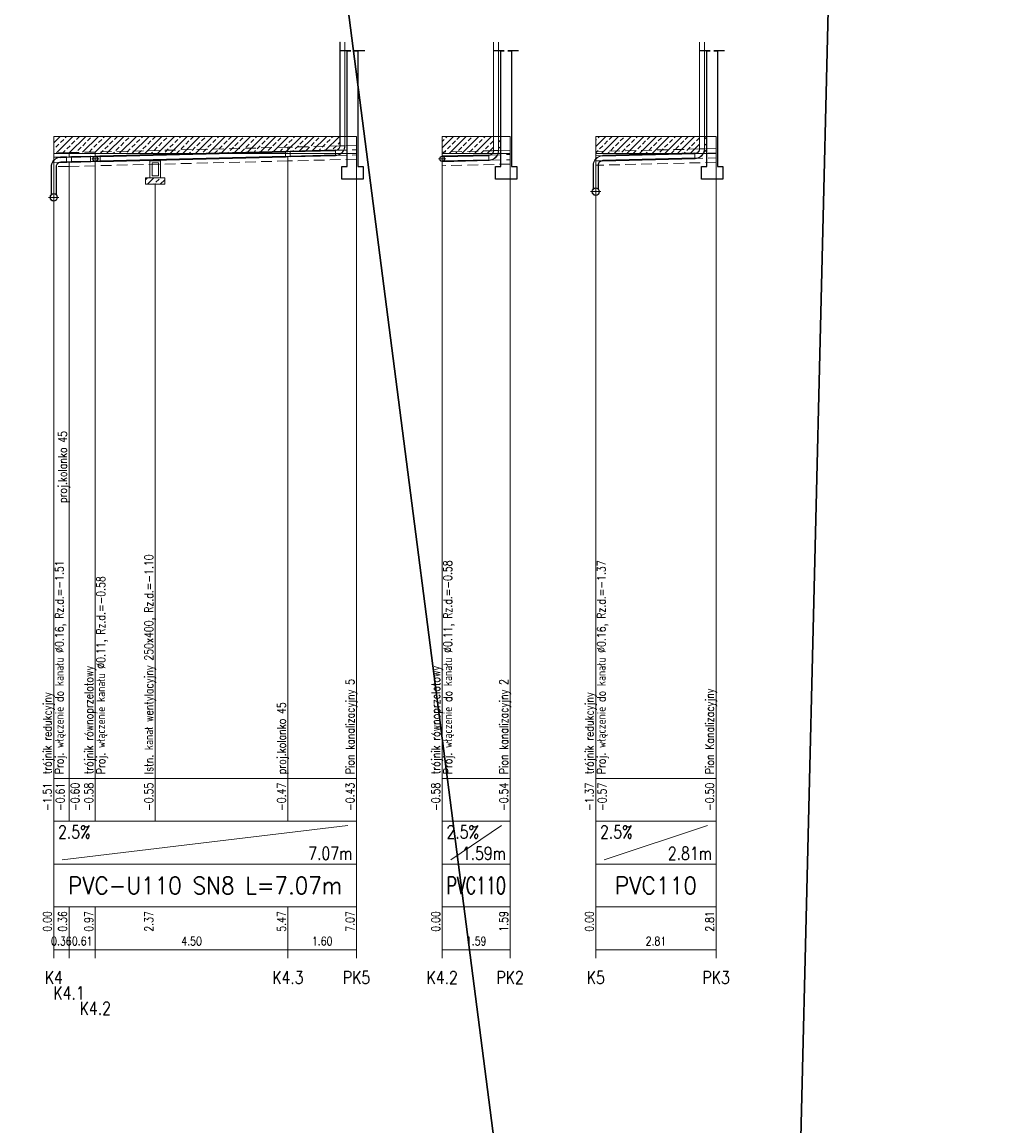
# Model space of a CAD drawing. Header units: millimetres. Extents: x 50853 to 54955, y -8480 to -6058.
# Tile 5 of 28: x 51075 to 51305, y -8010 to -7752. Entities that reach past the tile are written whole.
import ezdxf
from ezdxf.enums import TextEntityAlignment as Align

# ---------------------------------------------------------------- set-up
doc = ezdxf.new("R2010")
doc.units = ezdxf.units.MM
doc.header["$LTSCALE"] = 5
doc.linetypes.add('CENTER', pattern=[2, 1.25, -0.25, 0.25, -0.25])
doc.linetypes.add('DASHED', pattern=[0.75, 0.5, -0.25])
doc.layers.add('Budynki', color=7, linetype='Continuous')
for name, color, linetype, lineweight in [('Liczby', 7, 'Continuous', 20), ('Linie_odn', 7, 'Continuous', 13), ('Linie_opisowe', 7, 'Continuous', 13), ('Linie_tabeli', 7, 'Continuous', 13), ('mm_odwierty', 32, 'Continuous', 20), ('Odcinki', 5, 'Continuous', 30), ('Opis_PZ', 7, 'Continuous', 20), ('Opis_uzbr_p', 7, 'Continuous', 20), ('Opis_wl', 7, 'Continuous', 20), ('Osie', 7, 'CENTER', 13), ('Podsypki', 7, 'DASHED', 13), ('Ter_istn', 8, 'Continuous', 13), ('Uzbr_podz', 7, 'Continuous', 13), ('Wezly', 5, 'Continuous', 13)]:
    doc.layers.add(name, color=color, linetype=linetype, lineweight=lineweight)
doc.styles.add('Styl13', font='SIMPLEX.shx', dxfattribs={"width": 0.8})
doc.styles.add('Styl15', font='SIMPLEX.shx', dxfattribs={"width": 0.8})
doc.styles.add('Styl17', font='SIMPLEX.shx', dxfattribs={"width": 0.8})
doc.styles.add('Styl19', font='SIMPLEX.shx', dxfattribs={"width": 0.8})
doc.styles.add('Styl2', font='SIMPLEX.shx', dxfattribs={"width": 0.8})
doc.styles.add('Styl3', font='SIMPLEX.shx', dxfattribs={"width": 0.8})
doc.styles.add('Styl4', font='SIMPLEX.shx', dxfattribs={"width": 0.8})
doc.styles.add('Styl5', font='SIMPLEX.shx', dxfattribs={"width": 0.8})
doc.styles.add('Styl6', font='SIMPLEX.shx', dxfattribs={"width": 0.8})
pattern_1 = [(45, (-585.4542, -688.2303), (-1.48174226, 1.48174226), []), (45, (-583.9724, -688.2303), (-1.48174226, 1.48174226), [1.04775, -0.523875])]

msp = doc.modelspace()

# ---------------------------------------------------------------- hatches: boundary and pattern name
at = {"layer": 'mm_odwierty', "lineweight": 5, "ltscale": 0.1}
h = msp.add_hatch(dxfattribs=at)
h.set_pattern_fill('ANSI33', color=6, scale=0.33)
h.set_pattern_definition(pattern_1)
h.paths.add_polyline_path([(51149.63, -7778.41), (51137.51, -7778.41), (51092.51, -7778.41), (51086.37, -7778.41), (51082.81, -7778.41), (51082.81, -7782.3), (51086.37, -7782.21), (51092.51, -7782.06), (51137.51, -7780.94), (51149.63, -7780.63), (51149.63, -7780.61)])
h.paths.add_polyline_path([(51137.51, -7780.94), (51092.51, -7782.06), (51092.51, -7782.41), (51118.67, -7782.41), (51136.96, -7781.95), (51137.51, -7781.94)])
h.paths.add_polyline_path([(51149.2, -7781.46), (51149.33, -7781.35), (51149.43, -7781.23), (51149.52, -7781.09), (51149.58, -7780.94), (51149.62, -7780.78), (51149.63, -7780.63), (51137.51, -7780.94), (51137.51, -7781.94), (51138.06, -7781.92), (51148.59, -7781.66), (51148.75, -7781.65), (51148.91, -7781.61), (51149.06, -7781.55)], flags=17)
h = msp.add_hatch(dxfattribs=at)
h.set_pattern_fill('ANSI33', color=6, scale=0.33)
h.set_pattern_definition(pattern_1)
h.paths.add_polyline_path([(51185.52, -7778.41), (51173.54, -7778.41), (51173.54, -7782.06), (51185.52, -7781.76), (51185.52, -7781.74)])
h.paths.add_polyline_path([(51185.46, -7782.07), (51185.5, -7781.91), (51185.52, -7781.76), (51173.54, -7782.06), (51173.54, -7782.41), (51185.27, -7782.41), (51185.32, -7782.36), (51185.4, -7782.22)])
h.paths.add_polyline_path([(51187.22, -7781.72), (51186.73, -7781.73), (51186.7, -7782.1), (51186.62, -7782.41), (51187.22, -7782.41)])
h.paths.add_polyline_path([(51187.22, -7778.41), (51186.73, -7778.41), (51186.73, -7781.73), (51187.22, -7781.72)])
h = msp.add_hatch(dxfattribs=at)
h.set_pattern_fill('ANSI33', color=6, scale=0.33)
h.set_pattern_definition(pattern_1)
h.paths.add_polyline_path([(51233.64, -7778.41), (51209.42, -7778.41), (51209.42, -7781.95), (51233.64, -7781.35), (51233.64, -7781.33)])
h.paths.add_polyline_path([(51233.21, -7782.17), (51233.33, -7782.07), (51233.44, -7781.94), (51233.52, -7781.8), (51233.59, -7781.65), (51233.62, -7781.49), (51233.64, -7781.35), (51209.42, -7781.95), (51209.42, -7782.41), (51231.15, -7782.41), (51232.59, -7782.37), (51232.76, -7782.36), (51232.92, -7782.32), (51233.07, -7782.26)])
h.paths.add_polyline_path([(51235.34, -7778.41), (51234.85, -7778.41), (51234.85, -7781.32), (51235.34, -7781.3)])
h.paths.add_polyline_path([(51235.34, -7781.3), (51234.85, -7781.32), (51234.82, -7781.68), (51234.74, -7782.02), (51234.61, -7782.32), (51235.34, -7782.3)])
h = msp.add_hatch(dxfattribs=at)
h.set_pattern_fill('ANSI33', color=6, scale=0.33)
h.set_pattern_definition([(45, (65.8227, -717.5318), (-1.48174226, 1.48174226), []), (45, (67.3045, -717.5318), (-1.48174226, 1.48174226), [1.04775, -0.523875])])
h.paths.add_polyline_path([(51108.76, -7789.61), (51108.76, -7788.11), (51104.26, -7788.11), (51104.26, -7789.61)])

# ---------------------------------------------------------------- linework, layer by layer
at = {"layer": 'Budynki'}
for points in [[(51155.51, -7758.41), (51153.01, -7758.41), (51153.84, -7758.41), (51153.84, -7785.41), (51155.09, -7785.41), (51155.09, -7788.41), (51152.59, -7788.41), (51152.59, -7788.41), (51150.09, -7788.41), (51150.09, -7785.41), (51151.34, -7785.41), (51151.34, -7758.41), (51152.17, -7758.41), (51149.67, -7758.41)], [(51191.39, -7758.41), (51188.89, -7758.41), (51189.72, -7758.41), (51189.72, -7785.41), (51190.97, -7785.41), (51190.97, -7788.41), (51188.47, -7788.41), (51188.47, -7788.41), (51185.97, -7788.41), (51185.97, -7785.41), (51187.22, -7785.41), (51187.22, -7758.41), (51188.05, -7758.41), (51185.55, -7758.41)], [(51239.51, -7758.41), (51237.01, -7758.41), (51237.84, -7758.41), (51237.84, -7785.41), (51239.09, -7785.41), (51239.09, -7788.41), (51236.59, -7788.41), (51236.59, -7788.41), (51234.09, -7788.41), (51234.09, -7785.41), (51235.34, -7785.41), (51235.34, -7758.41), (51236.18, -7758.41), (51233.68, -7758.41)]]:
    msp.add_lwpolyline(points, dxfattribs=at)
at = {"layer": 'Linie_odn'}
for points in [[(51082.81, -7928.41), (51082.81, -7778.41)], [(51153.54, -7928.41), (51153.54, -7778.41)], [(51173.54, -7928.41), (51173.54, -7778.41)], [(51189.42, -7928.41), (51189.42, -7778.41)], [(51209.42, -7928.41), (51209.42, -7778.41)], [(51237.54, -7928.41), (51237.54, -7778.41)], [(51086.37, -7928.41), (51086.37, -7784.37)], [(51092.51, -7928.41), (51092.51, -7784.22)], [(51137.51, -7928.41), (51137.51, -7783.09)]]:
    msp.add_lwpolyline(points, dxfattribs=at)
at = {"layer": 'Linie_opisowe'}
msp.add_line((51106.51, -7789.41), (51106.51, -7928.41), dxfattribs=at)
at = {"layer": 'Linie_tabeli'}
for p, q in [((51082.81, -7928.41), (51153.54, -7928.41)), ((51082.81, -7928.41), (51082.81, -7968.41)), ((51082.81, -7928.41), (51082.81, -7938.41)), ((51086.37, -7928.41), (51086.37, -7938.41)), ((51092.51, -7928.41), (51092.51, -7938.41)), ((51106.51, -7928.41), (51106.51, -7938.41)), ((51137.51, -7928.41), (51137.51, -7938.41)), ((51153.54, -7928.41), (51153.54, -7968.41)), ((51153.54, -7928.41), (51153.54, -7938.41)), ((51173.54, -7928.41), (51189.42, -7928.41)), ((51173.54, -7928.41), (51173.54, -7968.41)), ((51173.54, -7928.41), (51173.54, -7938.41)), ((51189.42, -7928.41), (51189.42, -7968.41)), ((51189.42, -7928.41), (51189.42, -7938.41)), ((51209.42, -7928.41), (51237.54, -7928.41)), ((51209.42, -7928.41), (51209.42, -7968.41)), ((51209.42, -7928.41), (51209.42, -7938.41)), ((51237.54, -7928.41), (51237.54, -7968.41)), ((51237.54, -7928.41), (51237.54, -7938.41)), ((51082.81, -7938.41), (51153.54, -7938.41)), ((51082.81, -7938.41), (51082.81, -7948.41)), ((51084.81, -7947.41), (51151.54, -7939.41)), ((51153.54, -7938.41), (51153.54, -7948.41)), ((51173.54, -7938.41), (51189.42, -7938.41)), ((51173.54, -7938.41), (51173.54, -7948.41)), ((51175.54, -7947.41), (51187.42, -7939.41)), ((51189.42, -7938.41), (51189.42, -7948.41)), ((51209.42, -7938.41), (51237.54, -7938.41)), ((51209.42, -7938.41), (51209.42, -7948.41)), ((51211.42, -7947.41), (51235.54, -7939.41)), ((51237.54, -7938.41), (51237.54, -7948.41)), ((51082.81, -7948.41), (51153.54, -7948.41)), ((51153.54, -7948.41), (51153.54, -7958.41)), ((51173.54, -7948.41), (51189.42, -7948.41)), ((51189.42, -7948.41), (51189.42, -7958.41)), ((51209.42, -7948.41), (51237.54, -7948.41)), ((51237.54, -7948.41), (51237.54, -7958.41)), ((51082.81, -7958.41), (51153.54, -7958.41)), ((51082.81, -7958.41), (51082.81, -7970.41)), ((51086.37, -7958.41), (51086.37, -7970.41)), ((51092.51, -7958.41), (51092.51, -7970.41)), ((51137.51, -7958.41), (51137.51, -7970.41)), ((51153.54, -7958.41), (51153.54, -7970.41)), ((51173.54, -7958.41), (51189.42, -7958.41)), ((51173.54, -7958.41), (51173.54, -7970.41)), ((51189.42, -7958.41), (51189.42, -7970.41)), ((51209.42, -7958.41), (51237.54, -7958.41)), ((51209.42, -7958.41), (51209.42, -7970.41)), ((51237.54, -7958.41), (51237.54, -7970.41)), ((51082.81, -7968.41), (51153.54, -7968.41)), ((51173.54, -7968.41), (51189.42, -7968.41)), ((51209.42, -7968.41), (51237.54, -7968.41))]:
    msp.add_line(p, q, dxfattribs=at)
at = {"layer": 'mm_odwierty', "color": 1, "lineweight": 30}
for p, q in [((51246.02, -8479.55), (51304.77, -6058.36)), ((50934.17, -6067.39), (51246.02, -8479.55))]:
    msp.add_line(p, q, dxfattribs=at)
at = {"layer": 'Odcinki'}
for points in [[(51093.61, -7783.09), (51136.96, -7782.01), (51136.96, -7781.95), (51093.61, -7783.03)], [(51138.06, -7781.98), (51148.59, -7781.71), (51148.59, -7781.66), (51138.06, -7781.92)], [(51211.07, -7782.96), (51232.59, -7782.43), (51232.59, -7782.37), (51211.07, -7782.91)], [(51084.46, -7783.32), (51085.82, -7783.28), (51085.82, -7783.23), (51084.46, -7783.26)], [(51084.46, -7784.42), (51085.82, -7784.38), (51085.82, -7784.44), (51084.46, -7784.47)], [(51086.92, -7783.26), (51091.41, -7783.14), (51091.41, -7783.09), (51086.92, -7783.2)], [(51086.92, -7784.36), (51091.41, -7784.24), (51091.41, -7784.3), (51086.92, -7784.41)], [(51093.61, -7784.19), (51136.96, -7783.11), (51136.96, -7783.16), (51093.61, -7784.24)], [(51138.06, -7783.08), (51148.59, -7782.81), (51148.59, -7782.87), (51138.06, -7783.13)], [(51173.54, -7783.12), (51184.47, -7782.84), (51184.47, -7782.79), (51173.54, -7783.06)], [(51173.54, -7784.22), (51184.47, -7783.94), (51184.47, -7784), (51173.54, -7784.27)], [(51211.07, -7784.06), (51232.59, -7783.53), (51232.59, -7783.58), (51211.07, -7784.12)]]:
    msp.add_lwpolyline(points, close=True, dxfattribs=at)
at = {"layer": 'Opis_wl'}
for centre, radius in [((51092.51, -7783.66), 0.605), ((51092.51, -7783.66), 0.55), ((51173.54, -7783.67), 0.605), ((51173.54, -7783.67), 0.55), ((51082.81, -7792.66), 0.88), ((51082.81, -7792.66), 0.8), ((51209.42, -7791.31), 0.88), ((51209.42, -7791.31), 0.8)]:
    msp.add_circle(centre, radius, dxfattribs=at)
at = {"layer": 'Osie'}
for p, q in [((51091.68, -7783.66), (51093.33, -7783.66)), ((51092.51, -7784.48), (51092.51, -7782.83)), ((51172.71, -7783.67), (51174.36, -7783.67)), ((51173.54, -7784.49), (51173.54, -7782.84)), ((51209.42, -7792.51), (51209.42, -7790.11)), ((51081.61, -7792.66), (51084.01, -7792.66)), ((51082.81, -7793.86), (51082.81, -7791.46)), ((51208.22, -7791.31), (51210.62, -7791.31))]:
    msp.add_line(p, q, dxfattribs=at)
at = {"layer": 'Podsypki'}
for points in [[(51082.81, -7783.3), (51086.37, -7783.21), (51086.37, -7782.21), (51082.81, -7782.3)], [(51086.37, -7783.21), (51092.51, -7783.06), (51092.51, -7782.06), (51086.37, -7782.21)], [(51092.51, -7783.06), (51137.51, -7781.94), (51137.51, -7780.94), (51092.51, -7782.06)], [(51137.51, -7781.94), (51153.54, -7781.54), (51153.54, -7780.54), (51137.51, -7780.94)], [(51173.54, -7783.06), (51189.42, -7782.66), (51189.42, -7781.66), (51173.54, -7782.06)], [(51209.42, -7782.95), (51237.54, -7782.25), (51237.54, -7781.25), (51209.42, -7781.95)], [(51082.81, -7784.51), (51086.37, -7784.42), (51086.37, -7785.37), (51086.37, -7785.37), (51086.37, -7785.42), (51082.81, -7785.51), (51082.81, -7785.51), (51082.81, -7785.51)], [(51086.37, -7784.42), (51092.51, -7784.27), (51092.51, -7785.22), (51092.51, -7785.22), (51092.51, -7785.27), (51086.37, -7785.42), (51086.37, -7785.37), (51086.37, -7785.37)], [(51092.51, -7784.27), (51137.51, -7783.15), (51137.51, -7784.09), (51137.51, -7784.09), (51137.51, -7784.15), (51092.51, -7785.27), (51092.51, -7785.22), (51092.51, -7785.22)], [(51137.51, -7783.15), (51153.54, -7782.75), (51153.54, -7783.75), (51153.54, -7783.75), (51153.54, -7783.75), (51137.51, -7784.15), (51137.51, -7784.09), (51137.51, -7784.09)], [(51173.54, -7784.27), (51189.42, -7783.87), (51189.42, -7784.87), (51189.42, -7784.87), (51189.42, -7784.87), (51173.54, -7785.27), (51173.54, -7785.22), (51173.54, -7785.22)], [(51209.42, -7784.16), (51237.54, -7783.46), (51237.54, -7784.46), (51237.54, -7784.46), (51237.54, -7784.46), (51209.42, -7785.16), (51209.42, -7785.16), (51209.42, -7785.16)]]:
    msp.add_lwpolyline(points, close=True, dxfattribs=at)
at = {"layer": 'Ter_istn'}
for points in [[(51082.81, -7778.41), (51086.37, -7778.41), (51092.51, -7778.41), (51137.51, -7778.41), (51153.54, -7778.41)], [(51173.54, -7778.41), (51189.42, -7778.41)], [(51209.42, -7778.41), (51237.54, -7778.41)], [(51082.81, -7782.41), (51086.37, -7782.41), (51092.51, -7782.41), (51137.51, -7782.41), (51153.54, -7782.41)], [(51173.54, -7782.41), (51189.42, -7782.41)], [(51209.42, -7782.41), (51237.54, -7782.41)]]:
    msp.add_lwpolyline(points, dxfattribs=at)
at = {"layer": 'Uzbr_podz'}
for points in [[(51105.26, -7788.11), (51107.76, -7788.11), (51107.76, -7784.11), (51105.26, -7784.11)], [(51105.76, -7787.61), (51107.26, -7787.61), (51107.26, -7784.61), (51105.76, -7784.61)], [(51108.76, -7788.11), (51108.76, -7789.61), (51104.26, -7789.61), (51104.26, -7788.11)]]:
    msp.add_lwpolyline(points, close=True, dxfattribs=at)
at = {"layer": 'Wezly'}
for p, q in [((51137.51, -7781.94), (51136.96, -7781.95)), ((51136.96, -7781.95), (51136.96, -7783.16)), ((51137.51, -7781.99), (51136.96, -7782.01)), ((51138.06, -7781.92), (51137.51, -7781.94)), ((51138.06, -7781.98), (51137.51, -7781.99)), ((51138.06, -7783.13), (51138.06, -7781.92)), ((51148.59, -7781.6), (51148.59, -7782.92)), ((51149.58, -7780.61), (51150.9, -7780.61)), ((51185.46, -7781.74), (51186.78, -7781.74)), ((51232.59, -7782.32), (51232.59, -7783.64)), ((51233.58, -7781.33), (51234.9, -7781.33)), ((51086.37, -7783.21), (51085.82, -7783.23)), ((51085.82, -7783.23), (51085.82, -7784.44)), ((51086.37, -7783.27), (51085.82, -7783.28)), ((51085.82, -7784.38), (51086.37, -7784.37)), ((51085.82, -7784.44), (51086.37, -7784.42)), ((51086.92, -7783.2), (51086.37, -7783.21)), ((51086.92, -7783.26), (51086.37, -7783.27)), ((51086.37, -7784.37), (51086.92, -7784.36)), ((51086.37, -7784.42), (51086.92, -7784.41)), ((51086.92, -7784.41), (51086.92, -7783.2)), ((51092.51, -7783.06), (51091.41, -7783.09)), ((51091.41, -7783.09), (51091.41, -7784.3)), ((51092.51, -7783.12), (51091.41, -7783.14)), ((51091.41, -7784.24), (51092.51, -7784.22)), ((51091.41, -7784.3), (51092.51, -7784.27)), ((51093.61, -7783.03), (51092.51, -7783.06)), ((51093.61, -7783.09), (51092.51, -7783.12)), ((51092.51, -7784.22), (51093.61, -7784.19)), ((51092.51, -7784.27), (51093.61, -7784.24)), ((51093.61, -7784.24), (51093.61, -7783.03)), ((51136.96, -7783.11), (51137.51, -7783.09)), ((51136.96, -7783.16), (51137.51, -7783.15)), ((51137.51, -7783.09), (51138.06, -7783.08)), ((51137.51, -7783.15), (51138.06, -7783.13)), ((51184.47, -7782.73), (51184.47, -7784.05))]:
    msp.add_line(p, q, dxfattribs=at)
for points in [[(51149.69, -7780.61), (51149.69, -7756.41), (51149.63, -7756.41), (51149.63, -7780.61)], [(51150.79, -7780.61), (51150.79, -7756.41), (51150.84, -7756.41), (51150.84, -7780.61)], [(51185.57, -7781.74), (51185.57, -7756.41), (51185.52, -7756.41), (51185.52, -7781.74)], [(51186.67, -7781.74), (51186.67, -7756.41), (51186.73, -7756.41), (51186.73, -7781.74)], [(51233.69, -7781.33), (51233.69, -7756.41), (51233.64, -7756.41), (51233.64, -7781.33)], [(51234.79, -7781.33), (51234.79, -7756.41), (51234.85, -7756.41), (51234.85, -7781.33)], [(51208.87, -7785.17), (51208.87, -7790.73), (51208.82, -7790.73), (51208.82, -7785.17)], [(51209.97, -7785.17), (51209.97, -7790.73), (51210.03, -7790.73), (51210.03, -7785.17)], [(51082.26, -7785.52), (51082.26, -7792.08), (51082.2, -7792.08), (51082.2, -7785.52)], [(51083.36, -7785.52), (51083.36, -7792.08), (51083.41, -7792.08), (51083.41, -7785.52)]]:
    msp.add_lwpolyline(points, close=True, dxfattribs=at)
for points in [[(51148.59, -7781.71), (51148.76, -7781.7), (51148.93, -7781.66), (51149.09, -7781.59), (51149.24, -7781.5), (51149.37, -7781.39), (51149.48, -7781.26), (51149.57, -7781.11), (51149.64, -7780.95), (51149.68, -7780.79), (51149.69, -7780.61)], [(51148.59, -7781.66), (51148.75, -7781.65), (51148.91, -7781.61), (51149.06, -7781.55), (51149.2, -7781.46), (51149.33, -7781.35), (51149.43, -7781.23), (51149.52, -7781.09), (51149.58, -7780.94), (51149.62, -7780.78), (51149.63, -7780.61)], [(51148.59, -7782.81), (51148.93, -7782.79), (51149.27, -7782.71), (51149.59, -7782.57), (51149.88, -7782.39), (51150.15, -7782.17), (51150.37, -7781.91), (51150.55, -7781.61), (51150.68, -7781.29), (51150.76, -7780.96), (51150.79, -7780.61)], [(51148.59, -7782.87), (51148.94, -7782.84), (51149.29, -7782.76), (51149.61, -7782.62), (51149.91, -7782.44), (51150.18, -7782.21), (51150.41, -7781.94), (51150.6, -7781.64), (51150.73, -7781.31), (51150.82, -7780.97), (51150.84, -7780.61)], [(51184.47, -7782.84), (51184.64, -7782.83), (51184.81, -7782.79), (51184.97, -7782.72), (51185.12, -7782.63), (51185.25, -7782.52), (51185.36, -7782.39), (51185.45, -7782.24), (51185.52, -7782.08), (51185.56, -7781.92), (51185.57, -7781.74)], [(51184.47, -7782.79), (51184.63, -7782.78), (51184.79, -7782.74), (51184.95, -7782.67), (51185.09, -7782.59), (51185.21, -7782.48), (51185.32, -7782.36), (51185.4, -7782.22), (51185.46, -7782.07), (51185.5, -7781.91), (51185.52, -7781.74)], [(51184.47, -7783.94), (51184.82, -7783.92), (51185.15, -7783.84), (51185.47, -7783.7), (51185.76, -7783.52), (51186.03, -7783.3), (51186.25, -7783.04), (51186.43, -7782.74), (51186.56, -7782.42), (51186.64, -7782.09), (51186.67, -7781.74)], [(51184.47, -7784), (51184.82, -7783.97), (51185.17, -7783.89), (51185.49, -7783.75), (51185.8, -7783.57), (51186.07, -7783.34), (51186.3, -7783.07), (51186.48, -7782.77), (51186.62, -7782.44), (51186.7, -7782.1), (51186.73, -7781.74)], [(51232.59, -7782.43), (51232.76, -7782.41), (51232.93, -7782.37), (51233.09, -7782.31), (51233.24, -7782.22), (51233.37, -7782.1), (51233.48, -7781.97), (51233.57, -7781.83), (51233.64, -7781.67), (51233.68, -7781.5), (51233.69, -7781.33)], [(51232.59, -7782.37), (51232.76, -7782.36), (51232.92, -7782.32), (51233.07, -7782.26), (51233.21, -7782.17), (51233.33, -7782.07), (51233.44, -7781.94), (51233.52, -7781.8), (51233.59, -7781.65), (51233.62, -7781.49), (51233.64, -7781.33)], [(51232.59, -7783.53), (51232.94, -7783.5), (51233.27, -7783.42), (51233.59, -7783.29), (51233.89, -7783.11), (51234.15, -7782.88), (51234.37, -7782.62), (51234.55, -7782.33), (51234.69, -7782.01), (51234.77, -7781.67), (51234.79, -7781.33)], [(51232.59, -7783.58), (51232.95, -7783.55), (51233.29, -7783.47), (51233.62, -7783.34), (51233.92, -7783.15), (51234.19, -7782.92), (51234.42, -7782.65), (51234.6, -7782.35), (51234.74, -7782.02), (51234.82, -7781.68), (51234.85, -7781.33)], [(51084.46, -7783.26), (51084.1, -7783.29), (51083.75, -7783.38), (51083.42, -7783.51), (51083.12, -7783.7), (51082.85, -7783.94), (51082.62, -7784.21), (51082.43, -7784.52), (51082.3, -7784.85), (51082.22, -7785.2), (51082.2, -7785.56)], [(51084.46, -7783.32), (51084.11, -7783.35), (51083.77, -7783.43), (51083.45, -7783.56), (51083.15, -7783.75), (51082.89, -7783.98), (51082.66, -7784.24), (51082.48, -7784.54), (51082.35, -7784.87), (51082.28, -7785.21), (51082.26, -7785.56)], [(51084.46, -7784.42), (51084.28, -7784.43), (51084.11, -7784.47), (51083.95, -7784.54), (51083.8, -7784.63), (51083.67, -7784.75), (51083.56, -7784.88), (51083.47, -7785.03), (51083.4, -7785.19), (51083.37, -7785.36), (51083.36, -7785.54)], [(51084.46, -7784.47), (51084.29, -7784.49), (51084.13, -7784.53), (51083.98, -7784.59), (51083.84, -7784.68), (51083.71, -7784.79), (51083.6, -7784.91), (51083.52, -7785.05), (51083.46, -7785.21), (51083.42, -7785.37), (51083.41, -7785.54)], [(51211.07, -7782.91), (51210.71, -7782.94), (51210.37, -7783.02), (51210.04, -7783.16), (51209.73, -7783.35), (51209.46, -7783.58), (51209.23, -7783.86), (51209.05, -7784.17), (51208.92, -7784.5), (51208.84, -7784.85), (51208.82, -7785.2)], [(51211.07, -7782.97), (51210.72, -7782.99), (51210.38, -7783.08), (51210.06, -7783.21), (51209.77, -7783.39), (51209.5, -7783.62), (51209.28, -7783.89), (51209.1, -7784.19), (51208.97, -7784.51), (51208.89, -7784.86), (51208.87, -7785.2)], [(51211.07, -7784.07), (51210.9, -7784.08), (51210.73, -7784.12), (51210.57, -7784.19), (51210.42, -7784.28), (51210.29, -7784.39), (51210.17, -7784.53), (51210.08, -7784.68), (51210.02, -7784.84), (51209.98, -7785.01), (51209.97, -7785.18)], [(51211.07, -7784.12), (51210.91, -7784.13), (51210.74, -7784.17), (51210.59, -7784.24), (51210.45, -7784.32), (51210.33, -7784.43), (51210.22, -7784.56), (51210.13, -7784.7), (51210.07, -7784.86), (51210.04, -7785.02), (51210.03, -7785.18)]]:
    msp.add_lwpolyline(points, dxfattribs=at)

# ---------------------------------------------------------------- texts
at = {"layer": 'Liczby', "width": 0.8}
for s, style, p in [('-1.51', 'Styl2', (51082.31, -7929.41)), ('-0.61', 'Styl2', (51085.31, -7929.41)), ('-0.60', 'Styl2', (51088.79, -7929.41)), ('-0.58', 'Styl2', (51092.01, -7929.41)), ('-0.55', 'Styl3', (51106.01, -7929.41)), ('-0.47', 'Styl2', (51137.01, -7929.41)), ('-0.43', 'Styl2', (51153.04, -7929.41)), ('-0.58', 'Styl2', (51173.04, -7929.41)), ('-0.54', 'Styl2', (51188.92, -7929.41)), ('-1.37', 'Styl2', (51208.92, -7929.41)), ('-0.57', 'Styl2', (51211.92, -7929.41)), ('-0.50', 'Styl2', (51237.04, -7929.41)), ('0.00', 'Styl2', (51082.31, -7959.41)), ('0.36', 'Styl2', (51085.87, -7959.41)), ('0.97', 'Styl2', (51092.01, -7959.41)), ('2.37', 'Styl3', (51106.01, -7959.41)), ('5.47', 'Styl2', (51137.01, -7959.41)), ('7.07', 'Styl2', (51153.04, -7959.41)), ('0.00', 'Styl2', (51173.04, -7959.41)), ('1.59', 'Styl2', (51188.92, -7959.41)), ('0.00', 'Styl2', (51208.92, -7959.41)), ('2.81', 'Styl2', (51237.04, -7959.41))]:
    msp.add_text(s, height=2, rotation=90, dxfattribs=dict(at, style=style)).set_placement(p, align=Align.RIGHT)
at = {"layer": 'Liczby', "style": 'Styl4', "width": 0.8}
for p in [(51083.81, -7942.41), (51174.54, -7942.41), (51210.42, -7942.41)]:
    msp.add_text('2.5%', height=3, dxfattribs=at).set_placement(p)
for s, p in [('7.07m', (51152.54, -7947.41)), ('1.59m', (51188.42, -7947.41)), ('2.81m', (51236.54, -7947.41))]:
    msp.add_text(s, height=3, dxfattribs=at).set_placement(p, align=Align.RIGHT)
at = {"layer": 'Liczby', "style": 'Styl5'}
for s, width, p, p2 in [('PVC-U110 SN8 L=7.07m', 0.846348, (51086.17, -7955.41), (51150.17, -7955.41)), ('PVC110', 0.674819, (51174.54, -7955.41), (51188.42, -7955.41)), ('PVC110', 0.933333, (51213.88, -7955.41), (51233.08, -7955.41))]:
    msp.add_text(s, height=4, dxfattribs=dict(at, width=width)).set_placement(p, p2, align=Align.FIT)
at = {"layer": 'Liczby', "width": 0.8}
for s, height, style, p in [('0.36', 2, 'Styl6', (51084.59, -7967.41)), ('0.61', 2, 'Styl6', (51089.44, -7967.41)), ('4.50', 2, 'Styl6', (51115.01, -7967.41)), ('1.60', 2, 'Styl6', (51145.52, -7967.41)), ('1.59', 2, 'Styl6', (51181.48, -7967.41)), ('2.81', 2, 'Styl6', (51223.48, -7967.41)), ('K4', 3, 'Styl13', (51082.81, -7976.41)), ('K4.3', 3, 'Styl13', (51137.51, -7976.41)), ('PK5', 3, 'Styl13', (51153.54, -7976.41)), ('K4.2', 3, 'Styl13', (51173.54, -7976.41)), ('PK2', 3, 'Styl13', (51189.42, -7976.41)), ('K5', 3, 'Styl13', (51209.42, -7976.41)), ('PK3', 3, 'Styl13', (51237.54, -7976.41)), ('K4.1', 3, 'Styl13', (51086.37, -7980.01)), ('K4.2', 3, 'Styl13', (51092.51, -7983.61))]:
    msp.add_text(s, height=height, dxfattribs=dict(at, style=style)).set_placement(p, align=Align.CENTER)
at = {"layer": 'Opis_PZ', "style": 'Styl15', "width": 0.8}
for s, p in [('proj.kolanko 45', (51085.87, -7864.05)), ('trójnik równoprzelotowy', (51092.01, -7927.41)), ('trójnik równoprzelotowy', (51173.04, -7927.41)), ('trójnik redukcyjny', (51082.31, -7927.41)), ('Pion kanalizacyjny 5', (51153.04, -7927.41)), ('Pion kanalizacyjny 2', (51188.92, -7927.41)), ('trójnik redukcyjny', (51208.92, -7927.41)), ('Pion Kanalizacyjny', (51237.04, -7927.41)), ('proj.kolanko 45', (51137.01, -7927.41))]:
    msp.add_text(s, height=2, rotation=90, dxfattribs=at).set_placement(p)
at = {"layer": 'Opis_uzbr_p', "style": 'Styl19', "width": 0.8}
msp.add_text('Istn. kanał wentylacyjny 250x400, Rz.d.=-1.10', height=2, rotation=90, dxfattribs=at).set_placement((51106.01, -7927.41))
at = {"layer": 'Opis_wl', "style": 'Styl17', "width": 0.8}
for s, p in [('Proj. włączenie do kanału %%C0.16, Rz.d.=-1.51', (51085.11, -7927.41)), ('Proj. włączenie do kanału %%C0.11, Rz.d.=-0.58', (51175.84, -7927.41)), ('Proj. włączenie do kanału %%C0.16, Rz.d.=-1.37', (51211.72, -7927.41)), ('Proj. włączenie kanału %%C0.11, Rz.d.=-0.58', (51094.81, -7927.41))]:
    msp.add_text(s, height=2, rotation=90, dxfattribs=at).set_placement(p)

doc.saveas('drawing.dxf')
